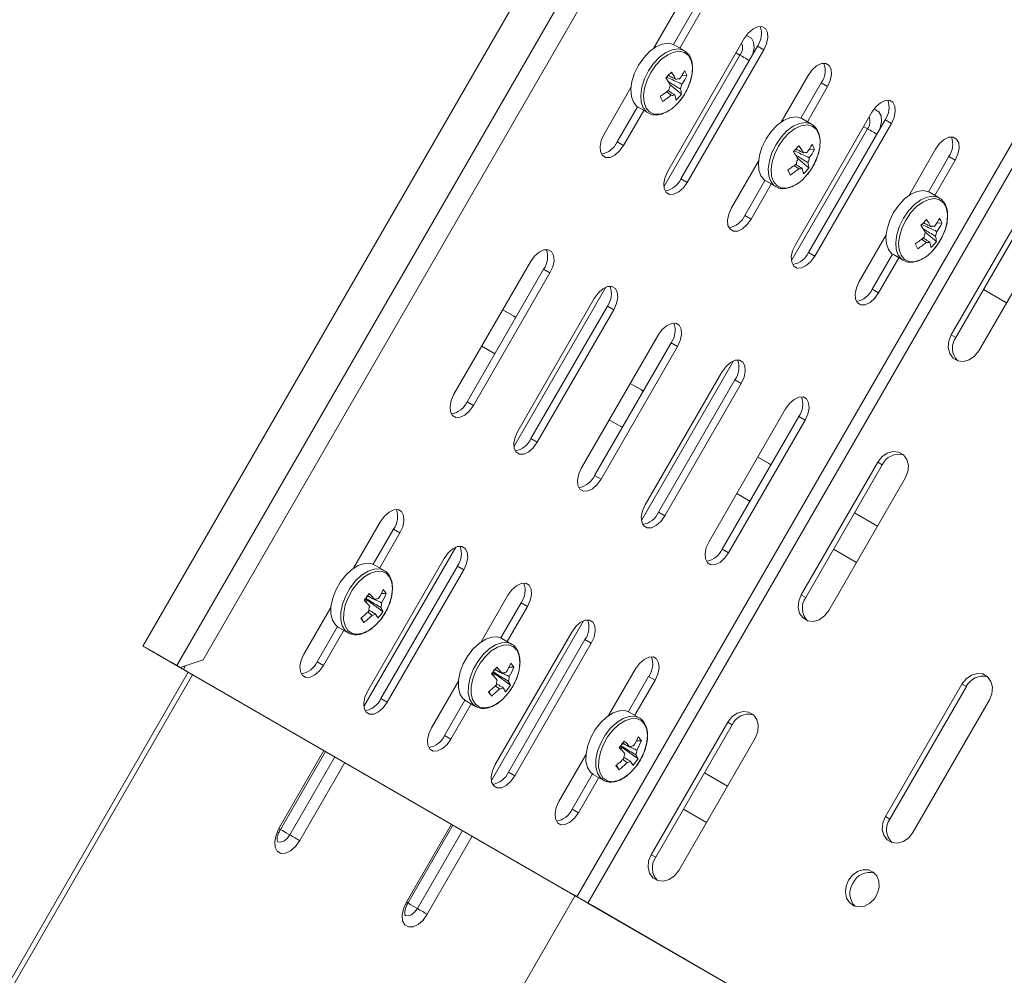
# Model space of a CAD drawing. Header units: millimetres. Extents: x -337 to 4147, y -1590 to -64.
# Tile 24 of 41: x 2565 to 2729, y -1163 to -1004. Entities that reach past the tile are written whole.
import ezdxf

# ---------------------------------------------------------------- set-up
doc = ezdxf.new("R2010")
doc.units = ezdxf.units.MM

msp = doc.modelspace()

# ---------------------------------------------------------------- linework, layer by layer
at = {"color": 7, "linetype": 'Continuous', "lineweight": 15}
for p, q in [((2760.71, -805.43), (2585.71, -1108.54)), ((2595.72, -1110.85), (2767.72, -812.94)), ((2670.8, -1008.97), (2675.28, -1001.19)), ((2674.09, -1008.31), (2677.47, -1002.46)), ((2678.53, -1003.07), (2675.16, -1008.92)), ((2673.16, -1029.41), (2685.91, -1007.33)), ((2675.88, -1009.34), (2674.24, -1008.39)), ((2675.35, -1030.68), (2688.1, -1008.59)), ((2689.16, -1009.21), (2676.41, -1031.29)), ((2676.34, -1013.54), (2675.5, -1013.49)), ((2692.05, -1021.24), (2696.53, -1013.47)), ((2662.53, -1023.28), (2667.02, -1015.5)), ((2675.43, -1016.61), (2673.55, -1015.04)), ((2695.34, -1020.58), (2698.72, -1014.73)), ((2699.78, -1015.34), (2696.41, -1021.19)), ((2664.72, -1024.54), (2668.1, -1018.69)), ((2668.24, -1018.78), (2669.89, -1019.73)), ((2669.16, -1019.31), (2665.78, -1025.15)), ((2669.89, -1019.73), (2669.98, -1019.78)), ((2694.41, -1041.69), (2707.16, -1019.6)), ((2697.13, -1021.61), (2695.49, -1020.66)), ((2696.6, -1042.95), (2709.35, -1020.87)), ((2710.41, -1021.48), (2697.66, -1043.56)), ((2697.59, -1025.82), (2696.75, -1025.76)), ((2713.3, -1033.51), (2717.78, -1025.74)), ((2716.59, -1032.85), (2719.97, -1027)), ((2683.78, -1035.55), (2688.27, -1027.78)), ((2696.68, -1028.88), (2694.8, -1027.31)), ((2721.03, -1027.61), (2717.66, -1033.46)), ((2685.97, -1036.81), (2689.35, -1030.96)), ((2690.41, -1031.58), (2687.03, -1037.43)), ((2689.49, -1031.05), (2691.14, -1032)), ((2691.14, -1032), (2691.23, -1032.05)), ((2718.38, -1033.88), (2716.74, -1032.93)), ((2733.14, -1034.6), (2720.39, -1056.69)), ((2733.89, -1035.04), (2721.14, -1057.12)), ((2718.84, -1038.09), (2718, -1038.03)), ((2724.98, -1059.34), (2737.73, -1037.26)), ((2705.03, -1047.82), (2709.52, -1040.05)), ((2717.93, -1041.15), (2716.05, -1039.58)), ((2707.22, -1049.09), (2710.6, -1043.23)), ((2710.74, -1043.32), (2712.39, -1044.27)), ((2637.53, -1066.58), (2650.28, -1044.5)), ((2711.66, -1043.85), (2708.28, -1049.7)), ((2712.39, -1044.27), (2712.48, -1044.32)), ((2639.72, -1067.84), (2652.47, -1045.76)), ((2653.53, -1046.37), (2640.78, -1068.46)), ((2729.61, -1051.33), (2725.76, -1049.11)), ((2725.91, -1049.19), (2725.77, -1049.1)), ((2648.16, -1072.71), (2660.91, -1050.63)), ((2645.66, -1052.51), (2647.85, -1053.77)), ((2645.66, -1052.51), (2647.52, -1053.58)), ((2650.35, -1073.98), (2663.1, -1051.9)), ((2664.16, -1052.51), (2651.41, -1074.59)), ((2647.52, -1053.58), (2647.82, -1053.83)), ((2658.78, -1078.85), (2671.53, -1056.77)), ((2660.97, -1080.12), (2673.72, -1058.03)), ((2644.35, -1059.83), (2642.16, -1058.57)), ((2644.38, -1059.78), (2644.02, -1059.64)), ((2674.78, -1058.64), (2662.03, -1080.73)), ((2669.41, -1084.99), (2682.16, -1062.9)), ((2671.6, -1086.25), (2684.35, -1064.17)), ((2666.91, -1064.78), (2669.1, -1066.04)), ((2666.91, -1064.78), (2668.77, -1065.85)), ((2668.77, -1065.85), (2669.07, -1066.1)), ((2685.41, -1064.78), (2672.66, -1086.86)), ((2680.03, -1091.12), (2692.78, -1069.04)), ((2665.6, -1072.1), (2663.41, -1070.84)), ((2682.22, -1092.39), (2694.97, -1070.3)), ((2696.03, -1070.92), (2683.28, -1093)), ((2665.63, -1072.05), (2665.27, -1071.91)), ((2688.16, -1077.05), (2690.35, -1078.31)), ((2688.16, -1077.05), (2690.02, -1078.12)), ((2690.02, -1078.12), (2690.32, -1078.37)), ((2708.14, -1077.9), (2695.39, -1099.99)), ((2708.89, -1078.34), (2696.14, -1100.42)), ((2699.98, -1102.64), (2712.73, -1080.56)), ((2686.85, -1084.38), (2684.66, -1083.11)), ((2686.88, -1084.32), (2686.52, -1084.18)), ((2704.26, -1086.35), (2708.11, -1088.57)), ((2704.26, -1086.35), (2704.41, -1086.43)), ((2704.41, -1086.43), (2708.11, -1088.57)), ((2620.8, -1095.57), (2625.28, -1087.8)), ((2624.09, -1094.91), (2627.47, -1089.06)), ((2628.53, -1089.67), (2625.16, -1095.52)), ((2704.61, -1094.63), (2700.76, -1092.41)), ((2700.91, -1092.5), (2700.77, -1092.41)), ((2623.16, -1116.02), (2635.91, -1093.93)), ((2625.88, -1095.94), (2624.24, -1094.99)), ((2625.35, -1117.28), (2638.1, -1095.2)), ((2625.88, -1095.94), (2625.68, -1095.83)), ((2639.16, -1095.81), (2626.41, -1117.89)), ((2622.87, -1100.61), (2623.08, -1100.88)), ((2626.25, -1099.8), (2625.43, -1099.78)), ((2642.05, -1107.84), (2646.53, -1100.07)), ((2612.53, -1109.88), (2617.02, -1102.11)), ((2622.83, -1101.2), (2623.08, -1100.88)), ((2625.7, -1102.79), (2623.08, -1100.88)), ((2645.34, -1107.18), (2648.72, -1101.33)), ((2649.78, -1101.95), (2646.41, -1107.79)), ((2622.53, -1104.59), (2622.13, -1103.81)), ((2614.72, -1111.15), (2618.1, -1105.29)), ((2618.24, -1105.38), (2619.89, -1106.33)), ((2619.16, -1105.91), (2615.78, -1111.76)), ((2619.73, -1106.23), (2619.89, -1106.33)), ((2644.41, -1128.29), (2657.16, -1106.2)), ((2647.13, -1108.21), (2645.49, -1107.26)), ((2646.6, -1129.55), (2659.35, -1107.47)), ((2647.13, -1108.21), (2646.93, -1108.1)), ((2660.41, -1108.08), (2647.66, -1130.16)), ((2589.95, -1110.99), (2587.86, -1109.78)), ((2590.54, -1111.32), (2588.45, -1110.12)), ((2590.34, -1111.21), (2590.34, -1111.21)), ((2656.97, -1149.69), (2590.62, -1111.37)), ((2590.78, -1111.46), (2591.32, -1111.77)), ((2591.32, -1111.77), (2591.9, -1112.11)), ((2591.36, -1111.8), (2591.9, -1112.11)), ((2658.03, -1150.3), (2591.69, -1111.99)), ((2591.9, -1112.11), (2595.72, -1110.85)), ((2592.45, -1112.43), (2592.8, -1111.82)), ((2647.5, -1112.07), (2646.68, -1112.05)), ((2593.27, -1112.9), (2550.76, -1186.52)), ((2593.97, -1113.31), (2552.18, -1185.7)), ((2644.08, -1113.47), (2644.33, -1113.15)), ((2644.12, -1112.89), (2644.33, -1113.15)), ((2646.95, -1115.06), (2644.33, -1113.15)), ((2663.3, -1120.11), (2667.78, -1112.34)), ((2666.59, -1119.46), (2669.97, -1113.6)), ((2633.78, -1122.15), (2638.27, -1114.38)), ((2671.03, -1114.22), (2667.66, -1120.06)), ((2722.16, -1114.86), (2709.41, -1136.95)), ((2722.91, -1115.3), (2710.16, -1137.38)), ((2643.78, -1116.86), (2643.38, -1116.08)), ((2635.97, -1123.42), (2639.35, -1117.56)), ((2640.41, -1118.18), (2637.03, -1124.03)), ((2639.49, -1117.65), (2641.14, -1118.6)), ((2640.98, -1118.5), (2641.14, -1118.6)), ((2714, -1139.6), (2726.75, -1117.52)), ((2668.38, -1120.48), (2666.74, -1119.53)), ((2668.38, -1120.48), (2668.18, -1120.38)), ((2683.14, -1121.21), (2670.39, -1143.29)), ((2683.89, -1121.64), (2671.14, -1143.72)), ((2665.33, -1125.74), (2665.58, -1125.43)), ((2665.37, -1125.16), (2665.58, -1125.43)), ((2668.2, -1127.33), (2665.58, -1125.43)), ((2668.75, -1124.34), (2667.93, -1124.32)), ((2674.98, -1145.94), (2687.73, -1123.86)), ((2608.6, -1139.08), (2616.1, -1126.09)), ((2655.03, -1134.42), (2659.52, -1126.65)), ((2665.03, -1129.13), (2664.63, -1128.35)), ((2657.22, -1135.69), (2660.6, -1129.84)), ((2660.74, -1129.92), (2662.39, -1130.87)), ((2679.26, -1129.65), (2683.11, -1131.87)), ((2679.26, -1129.65), (2679.41, -1129.73)), ((2679.41, -1129.73), (2683.11, -1131.87)), ((2661.66, -1130.45), (2658.28, -1136.3)), ((2662.23, -1130.77), (2662.39, -1130.87)), ((2679.61, -1137.93), (2675.76, -1135.71)), ((2675.91, -1135.8), (2675.77, -1135.71)), ((2629.85, -1151.35), (2637.35, -1138.36)), ((2657.72, -1150.12), (2609.4, -1233.82)), ((2675.44, -1160.35), (2659.53, -1151.17)), ((2806.1, -1235.78), (2659.84, -1151.35)), ((2675.94, -1160.64), (2660.03, -1151.46)), ((2806.1, -1235.78), (2660.59, -1151.78)), ((2675.44, -1160.35), (2675.94, -1160.64)), ((2675.94, -1160.64), (2675.94, -1160.64))]:
    msp.add_line(p, q, dxfattribs=at)
at = {"color": 7, "linetype": 'Continuous', "lineweight": 0}
for p, q in [((2591.36, -1111.8), (2766.36, -808.69)), ((2658.03, -1150.3), (2833.03, -847.19)), ((2659.84, -1151.35), (2834.84, -848.24)), ((2688.1, -1008.59), (2689.16, -1009.21)), ((2685.18, -1010.08), (2672.51, -1032.03)), ((2698.72, -1014.73), (2699.78, -1015.34)), ((2709.35, -1020.87), (2710.41, -1021.48)), ((2706.43, -1022.36), (2693.76, -1044.3)), ((2664.72, -1024.54), (2665.78, -1025.15)), ((2719.97, -1027), (2721.03, -1027.61)), ((2675.35, -1030.68), (2676.41, -1031.29)), ((2685.97, -1036.81), (2687.03, -1037.43)), ((2696.6, -1042.95), (2697.66, -1043.56)), ((2652.47, -1045.76), (2653.53, -1046.37)), ((2662.85, -1048.76), (2647.51, -1075.33)), ((2707.22, -1049.09), (2708.28, -1049.7)), ((2663.1, -1051.9), (2664.16, -1052.51)), ((2647.85, -1053.77), (2647.52, -1053.58)), ((2673.72, -1058.03), (2674.78, -1058.64)), ((2721.14, -1057.12), (2720.39, -1056.69)), ((2684.1, -1061.03), (2668.76, -1087.6)), ((2684.35, -1064.17), (2685.41, -1064.78)), ((2669.1, -1066.04), (2668.77, -1065.85)), ((2639.72, -1067.84), (2640.78, -1068.46)), ((2694.97, -1070.3), (2696.03, -1070.92)), ((2650.35, -1073.98), (2651.41, -1074.59)), ((2690.35, -1078.31), (2690.02, -1078.12)), ((2708.89, -1078.34), (2708.14, -1077.9)), ((2660.97, -1080.12), (2662.03, -1080.73)), ((2671.6, -1086.25), (2672.66, -1086.86)), ((2704.41, -1086.43), (2704.26, -1086.35)), ((2627.47, -1089.06), (2628.53, -1089.67)), ((2637.85, -1092.06), (2622.51, -1118.63)), ((2682.22, -1092.39), (2683.28, -1093)), ((2638.1, -1095.2), (2639.16, -1095.81)), ((2696.14, -1100.42), (2695.39, -1099.99)), ((2648.72, -1101.33), (2649.78, -1101.95)), ((2659.1, -1104.33), (2643.76, -1130.91)), ((2659.35, -1107.47), (2660.41, -1108.08)), ((2588.45, -1110.12), (2587.86, -1109.78)), ((2588.45, -1110.12), (2588.45, -1110.12)), ((2589.95, -1110.99), (2590.54, -1111.32)), ((2590.54, -1111.32), (2590.54, -1111.32)), ((2591.69, -1111.99), (2590.62, -1111.37)), ((2590.68, -1111.4), (2591.69, -1111.99)), ((2590.68, -1111.4), (2590.68, -1111.4)), ((2591.36, -1111.8), (2590.78, -1111.46)), ((2591.69, -1111.99), (2591.69, -1111.99)), ((2614.72, -1111.15), (2615.78, -1111.76)), ((2669.97, -1113.6), (2671.03, -1114.22)), ((2722.91, -1115.3), (2722.16, -1114.86)), ((2625.35, -1117.28), (2626.41, -1117.89)), ((2683.89, -1121.64), (2683.14, -1121.21)), ((2635.97, -1123.42), (2637.03, -1124.03)), ((2615.87, -1125.95), (2608.37, -1138.94)), ((2617.68, -1127), (2610.18, -1139.99)), ((2611.83, -1140.94), (2619.33, -1127.95)), ((2646.6, -1129.55), (2647.66, -1130.16)), ((2679.41, -1129.73), (2679.26, -1129.65)), ((2657.22, -1135.69), (2658.28, -1136.3)), ((2637.12, -1138.22), (2629.62, -1151.21)), ((2710.16, -1137.38), (2709.41, -1136.95)), ((2638.93, -1139.27), (2631.43, -1152.26)), ((2633.08, -1153.21), (2640.58, -1140.22)), ((2671.14, -1143.72), (2670.39, -1143.29)), ((2656.97, -1149.69), (2658.03, -1150.3)), ((2657.72, -1150.12), (2657.72, -1150.12)), ((2659.53, -1151.17), (2659.53, -1151.17)), ((2660.03, -1151.46), (2659.53, -1151.17)), ((2659.84, -1151.35), (2660.59, -1151.78))]:
    msp.add_line(p, q, dxfattribs=at)
at = {"color": 7, "linetype": 'Continuous', "lineweight": 15, "flags": 128}
for points in [[(2685.91, -1007.33), (2686.56, -1006.42), (2687.33, -1005.74), (2688.13, -1005.36), (2688.85, -1005.33), (2689.42, -1005.66), (2689.75, -1006.3), (2689.82, -1007.18), (2689.62, -1008.19), (2689.16, -1009.21)], [(2674.24, -1008.39), (2674.1, -1008.31), (2673.23, -1008.11), (2672.23, -1008.25), (2671.18, -1008.72), (2670.12, -1009.5), (2669.14, -1010.54), (2668.29, -1011.76), (2667.63, -1013.11), (2667.19, -1014.48), (2667, -1015.79), (2667.09, -1016.97), (2667.43, -1017.93), (2668.01, -1018.63), (2668.24, -1018.78)], [(2696.53, -1013.47), (2697.19, -1012.56), (2697.96, -1011.88), (2698.75, -1011.5), (2699.48, -1011.47), (2700.04, -1011.8), (2700.38, -1012.44), (2700.45, -1013.31), (2700.24, -1014.32), (2699.78, -1015.34)], [(2707.16, -1019.6), (2707.81, -1018.7), (2708.58, -1018.01), (2709.38, -1017.63), (2710.1, -1017.6), (2710.67, -1017.93), (2711, -1018.57), (2711.07, -1019.45), (2710.87, -1020.46), (2710.41, -1021.48)], [(2695.49, -1020.66), (2695.35, -1020.58), (2694.48, -1020.38), (2693.48, -1020.52), (2692.43, -1020.99), (2691.37, -1021.77), (2690.39, -1022.81), (2689.54, -1024.04), (2688.88, -1025.38), (2688.44, -1026.75), (2688.25, -1028.07), (2688.34, -1029.24), (2688.68, -1030.21), (2689.26, -1030.9), (2689.49, -1031.05)], [(2665.78, -1025.15), (2665.13, -1026.06), (2664.36, -1026.74), (2663.56, -1027.12), (2662.84, -1027.15), (2662.28, -1026.83), (2661.94, -1026.18), (2661.87, -1025.31), (2662.08, -1024.3), (2662.53, -1023.28)], [(2717.78, -1025.74), (2718.44, -1024.83), (2719.21, -1024.15), (2720, -1023.77), (2720.73, -1023.74), (2721.29, -1024.07), (2721.63, -1024.71), (2721.7, -1025.59), (2721.49, -1026.59), (2721.03, -1027.61)], [(2676.41, -1031.29), (2675.75, -1032.2), (2674.98, -1032.88), (2674.19, -1033.26), (2673.47, -1033.29), (2672.9, -1032.96), (2672.56, -1032.32), (2672.49, -1031.44), (2672.7, -1030.43), (2673.16, -1029.41)], [(2716.74, -1032.93), (2716.6, -1032.85), (2715.73, -1032.65), (2714.73, -1032.79), (2713.68, -1033.26), (2712.62, -1034.04), (2711.64, -1035.08), (2710.79, -1036.31), (2710.13, -1037.65), (2709.69, -1039.02), (2709.5, -1040.34), (2709.59, -1041.51), (2709.93, -1042.48), (2710.51, -1043.17), (2710.74, -1043.32)], [(2687.03, -1037.43), (2686.38, -1038.33), (2685.61, -1039.02), (2684.81, -1039.39), (2684.09, -1039.42), (2683.53, -1039.1), (2683.19, -1038.46), (2683.12, -1037.58), (2683.33, -1036.57), (2683.78, -1035.55)], [(2697.66, -1043.56), (2697, -1044.47), (2696.23, -1045.15), (2695.44, -1045.53), (2694.72, -1045.56), (2694.15, -1045.23), (2693.81, -1044.59), (2693.74, -1043.71), (2693.95, -1042.7), (2694.41, -1041.69)], [(2650.28, -1044.5), (2650.94, -1043.59), (2651.71, -1042.91), (2652.5, -1042.53), (2653.23, -1042.5), (2653.79, -1042.83), (2654.13, -1043.47), (2654.2, -1044.34), (2653.99, -1045.35), (2653.53, -1046.37)], [(2708.28, -1049.7), (2707.63, -1050.6), (2706.86, -1051.29), (2706.06, -1051.67), (2705.34, -1051.69), (2704.78, -1051.37), (2704.44, -1050.73), (2704.37, -1049.85), (2704.58, -1048.84), (2705.03, -1047.82)], [(2660.91, -1050.63), (2661.56, -1049.73), (2662.33, -1049.04), (2663.13, -1048.66), (2663.85, -1048.63), (2664.42, -1048.96), (2664.75, -1049.6), (2664.82, -1050.48), (2664.62, -1051.49), (2664.16, -1052.51)], [(2671.53, -1056.77), (2672.19, -1055.86), (2672.96, -1055.18), (2673.75, -1054.8), (2674.48, -1054.77), (2675.04, -1055.1), (2675.38, -1055.74), (2675.45, -1056.62), (2675.24, -1057.62), (2674.78, -1058.64)], [(2720.39, -1056.69), (2719.97, -1057.73), (2719.88, -1058.81), (2720.13, -1059.79), (2720.69, -1060.55), (2721.49, -1061.02), (2722.43, -1061.11), (2723.4, -1060.84), (2724.29, -1060.22), (2724.98, -1059.34)], [(2682.16, -1062.9), (2682.81, -1062), (2683.58, -1061.31), (2684.38, -1060.93), (2685.1, -1060.91), (2685.67, -1061.23), (2686, -1061.87), (2686.07, -1062.75), (2685.87, -1063.76), (2685.41, -1064.78)], [(2640.78, -1068.46), (2640.13, -1069.36), (2639.36, -1070.05), (2638.56, -1070.42), (2637.84, -1070.45), (2637.28, -1070.13), (2636.94, -1069.49), (2636.87, -1068.61), (2637.08, -1067.6), (2637.53, -1066.58)], [(2692.78, -1069.04), (2693.44, -1068.13), (2694.21, -1067.45), (2695, -1067.07), (2695.73, -1067.04), (2696.29, -1067.37), (2696.63, -1068.01), (2696.7, -1068.89), (2696.49, -1069.9), (2696.03, -1070.92)], [(2651.41, -1074.59), (2650.75, -1075.5), (2649.98, -1076.18), (2649.19, -1076.56), (2648.47, -1076.59), (2647.9, -1076.26), (2647.56, -1075.62), (2647.49, -1074.74), (2647.7, -1073.73), (2648.16, -1072.71)], [(2712.73, -1080.56), (2713.15, -1079.52), (2713.24, -1078.44), (2712.99, -1077.46), (2712.44, -1076.69), (2711.64, -1076.23), (2710.69, -1076.13), (2709.72, -1076.41), (2708.83, -1077.02), (2708.14, -1077.9)], [(2662.03, -1080.73), (2661.38, -1081.63), (2660.61, -1082.32), (2659.81, -1082.7), (2659.09, -1082.72), (2658.53, -1082.4), (2658.19, -1081.76), (2658.12, -1080.88), (2658.33, -1079.87), (2658.78, -1078.85)], [(2625.28, -1087.8), (2625.94, -1086.89), (2626.71, -1086.21), (2627.5, -1085.83), (2628.23, -1085.8), (2628.79, -1086.13), (2629.13, -1086.77), (2629.2, -1087.64), (2628.99, -1088.65), (2628.53, -1089.67)], [(2672.66, -1086.86), (2672, -1087.77), (2671.23, -1088.45), (2670.44, -1088.83), (2669.72, -1088.86), (2669.15, -1088.53), (2668.81, -1087.89), (2668.74, -1087.02), (2668.95, -1086.01), (2669.41, -1084.99)], [(2635.91, -1093.93), (2636.56, -1093.03), (2637.33, -1092.34), (2638.13, -1091.96), (2638.85, -1091.94), (2639.42, -1092.26), (2639.75, -1092.9), (2639.82, -1093.78), (2639.62, -1094.79), (2639.16, -1095.81)], [(2683.28, -1093), (2682.63, -1093.9), (2681.86, -1094.59), (2681.06, -1094.97), (2680.34, -1095), (2679.78, -1094.67), (2679.44, -1094.03), (2679.37, -1093.15), (2679.58, -1092.14), (2680.03, -1091.12)], [(2624.24, -1094.99), (2623.57, -1094.75), (2622.61, -1094.76), (2621.57, -1095.11), (2620.51, -1095.78), (2619.49, -1096.73), (2618.58, -1097.9), (2617.84, -1099.21), (2617.32, -1100.58), (2617.04, -1101.93), (2617.02, -1103.16), (2617.27, -1104.21), (2617.77, -1105.01), (2618.24, -1105.38)], [(2646.53, -1100.07), (2647.19, -1099.16), (2647.96, -1098.48), (2648.75, -1098.1), (2649.48, -1098.07), (2650.04, -1098.4), (2650.38, -1099.04), (2650.45, -1099.92), (2650.24, -1100.93), (2649.78, -1101.95)], [(2695.39, -1099.99), (2694.97, -1101.03), (2694.88, -1102.11), (2695.13, -1103.09), (2695.69, -1103.86), (2696.49, -1104.32), (2697.43, -1104.42), (2698.4, -1104.14), (2699.29, -1103.52), (2699.98, -1102.64)], [(2624.29, -1105.23), (2624.4, -1105.12), (2625.33, -1104.1)], [(2657.16, -1106.2), (2657.81, -1105.3), (2658.58, -1104.61), (2659.38, -1104.24), (2660.1, -1104.21), (2660.67, -1104.53), (2661, -1105.17), (2661.07, -1106.05), (2660.87, -1107.06), (2660.41, -1108.08)], [(2645.49, -1107.26), (2644.82, -1107.02), (2643.86, -1107.03), (2642.82, -1107.38), (2641.76, -1108.06), (2640.74, -1109), (2639.83, -1110.17), (2639.09, -1111.48), (2638.57, -1112.85), (2638.29, -1114.2), (2638.27, -1115.43), (2638.52, -1116.48), (2639.02, -1117.28), (2639.49, -1117.65)], [(2587.86, -1109.78), (2586.95, -1109.25), (2586.26, -1108.85), (2585.83, -1108.61), (2585.72, -1108.54), (2585.92, -1108.66), (2586.41, -1108.94), (2587.17, -1109.38), (2588.13, -1109.93), (2589.2, -1110.55), (2590.31, -1111.19), (2591.36, -1111.8)], [(2588.45, -1110.12), (2587.72, -1109.7), (2587.23, -1109.41), (2587.02, -1109.29), (2587.12, -1109.35), (2587.53, -1109.59), (2588.18, -1109.96), (2589.01, -1110.44), (2589.91, -1110.96), (2590.78, -1111.46)], [(2615.78, -1111.76), (2615.13, -1112.66), (2614.36, -1113.35), (2613.56, -1113.73), (2612.84, -1113.75), (2612.28, -1113.43), (2611.94, -1112.79), (2611.87, -1111.91), (2612.08, -1110.9), (2612.53, -1109.88)], [(2667.78, -1112.34), (2668.44, -1111.43), (2669.21, -1110.75), (2670, -1110.37), (2670.73, -1110.34), (2671.29, -1110.67), (2671.63, -1111.31), (2671.7, -1112.19), (2671.49, -1113.2), (2671.03, -1114.22)], [(2590.68, -1111.4), (2590.93, -1111.55), (2591.09, -1111.64), (2591.15, -1111.68), (2591.1, -1111.65), (2590.94, -1111.56), (2590.69, -1111.41), (2590.36, -1111.22), (2589.95, -1110.99)], [(2590.62, -1111.37), (2590.5, -1111.3), (2590.41, -1111.25), (2590.35, -1111.22), (2590.34, -1111.21), (2590.37, -1111.23), (2590.43, -1111.26), (2590.54, -1111.32), (2590.68, -1111.4)], [(2591.69, -1111.99), (2592.1, -1112.23), (2592.36, -1112.37), (2592.45, -1112.43), (2592.36, -1112.38), (2592.12, -1112.24), (2591.72, -1112), (2591.18, -1111.69), (2590.54, -1111.32)], [(2591.69, -1111.99), (2591.66, -1111.97), (2591.65, -1111.97), (2591.64, -1111.96), (2591.64, -1111.96), (2591.64, -1111.96), (2591.65, -1111.97), (2591.67, -1111.98), (2591.69, -1111.99)], [(2726.75, -1117.52), (2727.17, -1116.47), (2727.26, -1115.4), (2727.01, -1114.42), (2726.45, -1113.65), (2725.65, -1113.19), (2724.71, -1113.09), (2723.74, -1113.36), (2722.85, -1113.98), (2722.16, -1114.86)], [(2626.41, -1117.89), (2625.75, -1118.8), (2624.98, -1119.48), (2624.19, -1119.86), (2623.47, -1119.89), (2622.9, -1119.56), (2622.56, -1118.92), (2622.49, -1118.04), (2622.7, -1117.04), (2623.16, -1116.02)], [(2645.54, -1117.5), (2645.65, -1117.39), (2646.58, -1116.37)], [(2666.74, -1119.53), (2666.07, -1119.29), (2665.11, -1119.3), (2664.07, -1119.65), (2663.01, -1120.33), (2661.99, -1121.28), (2661.08, -1122.44), (2660.34, -1123.75), (2659.82, -1125.12), (2659.54, -1126.47), (2659.52, -1127.71), (2659.77, -1128.76), (2660.27, -1129.55), (2660.74, -1129.92)], [(2687.73, -1123.86), (2688.15, -1122.82), (2688.24, -1121.74), (2687.99, -1120.76), (2687.44, -1119.99), (2686.64, -1119.53), (2685.69, -1119.43), (2684.72, -1119.71), (2683.83, -1120.32), (2683.14, -1121.21)], [(2637.03, -1124.03), (2636.38, -1124.93), (2635.61, -1125.62), (2634.81, -1126), (2634.09, -1126.03), (2633.53, -1125.7), (2633.19, -1125.06), (2633.12, -1124.18), (2633.33, -1123.17), (2633.78, -1122.15)], [(2647.66, -1130.16), (2647, -1131.07), (2646.23, -1131.75), (2645.44, -1132.13), (2644.72, -1132.16), (2644.15, -1131.83), (2643.81, -1131.19), (2643.74, -1130.32), (2643.95, -1129.31), (2644.41, -1128.29)], [(2666.79, -1129.77), (2666.9, -1129.66), (2667.83, -1128.64)], [(2658.28, -1136.3), (2657.63, -1137.21), (2656.86, -1137.89), (2656.06, -1138.27), (2655.34, -1138.3), (2654.78, -1137.97), (2654.44, -1137.33), (2654.37, -1136.45), (2654.58, -1135.44), (2655.03, -1134.42)], [(2709.41, -1136.95), (2708.99, -1137.99), (2708.9, -1139.07), (2709.15, -1140.05), (2709.7, -1140.81), (2710.5, -1141.28), (2711.45, -1141.37), (2712.42, -1141.1), (2713.31, -1140.48), (2714, -1139.6)], [(2670.39, -1143.29), (2669.97, -1144.33), (2669.88, -1145.41), (2670.13, -1146.39), (2670.69, -1147.16), (2671.49, -1147.62), (2672.43, -1147.72), (2673.4, -1147.44), (2674.29, -1146.83), (2674.98, -1145.94)], [(2703.28, -1147.56), (2702.88, -1148.54), (2702.77, -1149.56), (2702.96, -1150.51), (2703.44, -1151.28), (2704.15, -1151.8), (2705.01, -1151.99), (2705.94, -1151.85), (2706.83, -1151.39), (2707.58, -1150.65), (2708.11, -1149.73), (2708.37, -1148.71), (2708.33, -1147.71), (2707.99, -1146.84), (2707.39, -1146.19), (2706.59, -1145.83), (2705.68, -1145.8), (2704.76, -1146.11), (2703.93, -1146.71), (2703.28, -1147.56)], [(2660.59, -1151.78), (2660.15, -1151.52), (2659.67, -1151.25), (2659.16, -1150.95), (2658.65, -1150.66), (2658.16, -1150.38), (2657.71, -1150.11), (2657.31, -1149.88), (2656.97, -1149.69)], [(2659.84, -1151.35), (2659.62, -1151.22), (2659.38, -1151.08), (2659.13, -1150.93), (2658.87, -1150.79), (2658.63, -1150.65), (2658.4, -1150.51), (2658.2, -1150.4), (2658.03, -1150.3)]]:
    msp.add_lwpolyline(points, dxfattribs=at)
at = {"color": 7, "linetype": 'Continuous', "lineweight": 0, "flags": 128}
for points in [[(2687.32, -1009.94), (2687.54, -1008.88), (2687.46, -1007.94), (2687.1, -1007.26), (2686.5, -1006.91), (2686.2, -1006.88)], [(2675.84, -1009.31), (2675.74, -1009.26), (2674.87, -1009.06), (2673.88, -1009.2), (2672.82, -1009.67), (2671.77, -1010.45), (2670.79, -1011.49), (2669.94, -1012.71), (2669.27, -1014.06), (2668.83, -1015.43), (2668.65, -1016.74), (2668.73, -1017.92), (2669.07, -1018.88), (2669.66, -1019.57), (2669.89, -1019.73)], [(2674.76, -1018.17), (2675.64, -1017.07), (2676.38, -1015.82), (2676.91, -1014.51), (2677.22, -1013.21), (2677.27, -1012), (2677.06, -1010.96), (2676.61, -1010.16), (2675.95, -1009.64), (2675.11, -1009.44), (2674.15, -1009.58), (2673.14, -1010.03), (2672.12, -1010.78), (2671.18, -1011.78), (2670.36, -1012.96), (2669.72, -1014.25), (2669.3, -1015.57), (2669.12, -1016.84), (2669.2, -1017.97), (2669.53, -1018.9), (2670.09, -1019.56), (2670.85, -1019.92), (2671.75, -1019.95), (2672.57, -1019.73)], [(2684.53, -1009.71), (2684.59, -1009.74), (2685.18, -1010.08)], [(2685.18, -1010.08), (2685.39, -1010.21), (2685.62, -1010.34), (2685.85, -1010.47), (2686.08, -1010.6), (2686.3, -1010.73), (2686.5, -1010.85), (2686.68, -1010.95), (2686.72, -1010.98)], [(2708.57, -1022.21), (2708.79, -1021.15), (2708.71, -1020.21), (2708.35, -1019.53), (2707.75, -1019.18), (2707.45, -1019.15)], [(2697.09, -1021.58), (2696.99, -1021.53), (2696.12, -1021.33), (2695.13, -1021.47), (2694.07, -1021.94), (2693.02, -1022.72), (2692.04, -1023.76), (2691.19, -1024.98), (2690.52, -1026.33), (2690.08, -1027.7), (2689.9, -1029.01), (2689.98, -1030.19), (2690.32, -1031.16), (2690.91, -1031.85), (2691.14, -1032)], [(2696.01, -1030.44), (2696.89, -1029.34), (2697.63, -1028.1), (2698.16, -1026.78), (2698.47, -1025.48), (2698.52, -1024.27), (2698.31, -1023.23), (2697.86, -1022.43), (2697.2, -1021.91), (2696.36, -1021.72), (2695.4, -1021.85), (2694.39, -1022.31), (2693.37, -1023.06), (2692.43, -1024.05), (2691.61, -1025.23), (2690.97, -1026.52), (2690.55, -1027.84), (2690.37, -1029.11), (2690.45, -1030.24), (2690.78, -1031.17), (2691.34, -1031.83), (2692.1, -1032.19), (2693, -1032.23), (2693.82, -1032)], [(2705.78, -1021.98), (2705.84, -1022.02), (2706.43, -1022.36)], [(2706.43, -1022.36), (2706.64, -1022.48), (2706.87, -1022.61), (2707.1, -1022.74), (2707.33, -1022.88), (2707.55, -1023), (2707.75, -1023.12), (2707.93, -1023.22), (2707.97, -1023.25)], [(2718.34, -1033.86), (2718.24, -1033.8), (2717.37, -1033.6), (2716.38, -1033.74), (2715.32, -1034.21), (2714.27, -1034.99), (2713.29, -1036.03), (2712.44, -1037.26), (2711.77, -1038.6), (2711.33, -1039.97), (2711.15, -1041.29), (2711.23, -1042.46), (2711.57, -1043.43), (2712.16, -1044.12), (2712.39, -1044.27)], [(2717.26, -1042.71), (2718.14, -1041.61), (2718.88, -1040.37), (2719.41, -1039.05), (2719.72, -1037.75), (2719.77, -1036.54), (2719.56, -1035.5), (2719.11, -1034.7), (2718.45, -1034.18), (2717.61, -1033.99), (2716.65, -1034.12), (2715.64, -1034.58), (2714.62, -1035.33), (2713.68, -1036.32), (2712.86, -1037.51), (2712.22, -1038.8), (2711.8, -1040.12), (2711.62, -1041.38), (2711.7, -1042.51), (2712.03, -1043.44), (2712.59, -1044.11), (2713.35, -1044.46), (2714.25, -1044.5), (2715.07, -1044.27)], [(2625.68, -1095.83), (2625.21, -1095.69), (2624.25, -1095.71), (2623.21, -1096.06), (2622.15, -1096.73), (2621.13, -1097.68), (2620.23, -1098.85), (2619.49, -1100.16), (2618.96, -1101.53), (2618.68, -1102.88), (2618.67, -1104.11), (2618.92, -1105.16), (2619.42, -1105.96), (2619.73, -1106.23)], [(2625.33, -1104.1), (2626.13, -1102.9), (2626.74, -1101.6), (2627.13, -1100.28), (2627.28, -1099.03), (2627.16, -1097.92), (2626.8, -1097.02), (2626.21, -1096.4), (2625.43, -1096.08), (2624.51, -1096.09), (2623.51, -1096.43), (2622.49, -1097.08), (2621.51, -1097.99), (2620.64, -1099.12), (2619.93, -1100.38), (2619.42, -1101.69), (2619.16, -1102.99), (2619.14, -1104.18), (2619.38, -1105.19), (2619.86, -1105.96), (2620.55, -1106.43), (2621.41, -1106.58), (2622.37, -1106.41), (2623.39, -1105.91), (2624.29, -1105.23)], [(2646.93, -1108.1), (2646.46, -1107.97), (2645.5, -1107.98), (2644.46, -1108.33), (2643.4, -1109), (2642.38, -1109.95), (2641.48, -1111.12), (2640.74, -1112.43), (2640.21, -1113.8), (2639.93, -1115.15), (2639.92, -1116.38), (2640.17, -1117.43), (2640.67, -1118.23), (2640.98, -1118.5)], [(2646.58, -1116.37), (2647.38, -1115.17), (2647.99, -1113.87), (2648.38, -1112.55), (2648.53, -1111.3), (2648.41, -1110.19), (2648.05, -1109.29), (2647.46, -1108.67), (2646.68, -1108.35), (2645.76, -1108.36), (2644.76, -1108.71), (2643.74, -1109.35), (2642.76, -1110.27), (2641.89, -1111.39), (2641.18, -1112.65), (2640.67, -1113.97), (2640.41, -1115.26), (2640.39, -1116.45), (2640.63, -1117.46), (2641.11, -1118.23), (2641.8, -1118.7), (2642.66, -1118.85), (2643.62, -1118.68), (2644.64, -1118.18), (2645.54, -1117.5)], [(2668.18, -1120.38), (2667.71, -1120.24), (2666.75, -1120.25), (2665.71, -1120.6), (2664.65, -1121.28), (2663.63, -1122.23), (2662.73, -1123.39), (2661.99, -1124.7), (2661.46, -1126.07), (2661.18, -1127.42), (2661.17, -1128.65), (2661.42, -1129.7), (2661.92, -1130.5), (2662.23, -1130.77)], [(2667.83, -1128.64), (2668.63, -1127.44), (2669.24, -1126.14), (2669.63, -1124.82), (2669.78, -1123.57), (2669.66, -1122.46), (2669.3, -1121.57), (2668.71, -1120.94), (2667.93, -1120.62), (2667.01, -1120.64), (2666.01, -1120.98), (2664.99, -1121.62), (2664.01, -1122.54), (2663.14, -1123.66), (2662.43, -1124.92), (2661.92, -1126.24), (2661.66, -1127.53), (2661.64, -1128.72), (2661.88, -1129.73), (2662.36, -1130.5), (2663.05, -1130.97), (2663.91, -1131.13), (2664.87, -1130.95), (2665.89, -1130.45), (2666.79, -1129.77)], [(2608.37, -1138.94), (2607.88, -1140.03), (2607.66, -1141.1), (2607.73, -1142.04), (2608.09, -1142.72), (2608.69, -1143.07), (2609.46, -1143.04), (2610.31, -1142.64), (2611.13, -1141.91), (2611.83, -1140.94)], [(2610.18, -1139.99), (2609.72, -1140.6), (2609.19, -1141.03), (2608.65, -1141.22), (2608.2, -1141.13), (2608.1, -1141.06)], [(2608.37, -1138.94), (2608.48, -1139.01), (2608.56, -1139.05), (2608.6, -1139.08), (2608.6, -1139.08)], [(2608.59, -1139.07), (2608.98, -1139.29), (2609.59, -1139.65), (2610.18, -1139.99)], [(2610.18, -1139.99), (2610.39, -1140.11), (2610.62, -1140.24), (2610.85, -1140.38), (2611.08, -1140.51), (2611.3, -1140.64), (2611.5, -1140.75), (2611.68, -1140.86), (2611.83, -1140.94)], [(2629.62, -1151.21), (2629.13, -1152.3), (2628.91, -1153.37), (2628.98, -1154.31), (2629.34, -1154.99), (2629.94, -1155.34), (2630.71, -1155.31), (2631.56, -1154.91), (2632.38, -1154.18), (2633.08, -1153.21)], [(2629.62, -1151.21), (2629.73, -1151.28), (2629.81, -1151.33), (2629.85, -1151.35), (2629.85, -1151.35)], [(2629.84, -1151.34), (2630.23, -1151.57), (2630.84, -1151.92), (2631.43, -1152.26)], [(2631.43, -1152.26), (2630.97, -1152.87), (2630.44, -1153.3), (2629.9, -1153.49), (2629.45, -1153.4), (2629.35, -1153.33)], [(2631.43, -1152.26), (2631.64, -1152.38), (2631.87, -1152.51), (2632.1, -1152.65), (2632.33, -1152.78), (2632.55, -1152.91), (2632.75, -1153.02), (2632.93, -1153.13), (2633.08, -1153.21)]]:
    msp.add_lwpolyline(points, dxfattribs=at)
at = {"color": 7, "linetype": 'Continuous', "lineweight": 15}
for centre, radius, start, end in [((2685.26, -1006.54), 3.51, 324.0977, 20.6377), ((2695.88, -1012.67), 3.51, 324.0977, 20.6376), ((2658.59, -999.45), 20.27, 314.6104, 318.4223), ((2670.69, -1013.34), 2.28, 343.9893, 348.5297), ((2660.59, -1021.97), 15.98, 29.3874, 34.5215), ((2667.37, -1008.25), 9.67, 323.0384, 332.6596), ((2667.75, -1009.1), 9.67, 323.0375, 332.661), ((2671.42, -1015.25), 5.21, 19.1392, 29.4049), ((2659.67, -1022.94), 15.97, 29.3856, 34.522), ((2675.55, -1016.13), 2.21, 152.433, 174.4001), ((2674.87, -1014.79), 0.752, 72.808, 118.3541), ((2673.28, -1014.7), 2.21, 332.4328, 354.4007), ((2665.21, -1006.28), 12.6, 302.124, 310.1865), ((2559.72, -1068.06), 123.28, 24.055, 24.4884), ((2665.6, -1007.13), 12.6, 302.1234, 310.1864), ((2673.95, -1016.04), 0.752, 252.8084, 298.3561), ((2670.45, -1017.99), 4.07, 5.6884, 18.4942), ((2668.39, -1010.86), 9.09, 312.2616, 320.7711), ((2671.38, -1017.02), 4.07, 5.6887, 18.4935), ((2670.22, -1014.13), 6.07, 292.7821, 318.3549), ((2706.51, -1018.81), 3.51, 324.0977, 20.6376), ((2717.13, -1024.94), 3.51, 324.0977, 20.6376), ((2661.52, -1023.11), 3.51, 279.3652, 335.903), ((2679.83, -1011.72), 20.29, 314.6116, 318.4211), ((2681.85, -1034.23), 15.97, 29.3862, 34.5226), ((2688.62, -1020.52), 9.67, 323.0383, 332.6602), ((2692.67, -1027.52), 5.21, 19.1392, 29.4034), ((2680.92, -1035.21), 15.97, 29.386, 34.5228), ((2692.83, -1025.83), 1.36, 342.4538, 350.0652), ((2696.12, -1027.06), 0.752, 72.8064, 118.358), ((2689, -1021.38), 9.67, 323.0374, 332.6607), ((2686.46, -1018.55), 12.6, 302.124, 310.1865), ((2696.8, -1028.4), 2.21, 152.4341, 174.3995), ((2694.53, -1026.97), 2.21, 332.433, 354.4006), ((2692.63, -1029.29), 4.07, 5.6882, 18.4937), ((2581.46, -1080.11), 122.75, 24.0538, 24.4892), ((2686.85, -1019.4), 12.6, 302.124, 310.1865), ((2695.2, -1028.31), 0.752, 252.8083, 298.3561), ((2691.7, -1030.26), 4.07, 5.6886, 18.494), ((2689.64, -1023.14), 9.09, 312.2616, 320.7712), ((2672.15, -1029.25), 3.51, 279.3652, 335.903), ((2691.47, -1026.41), 6.07, 292.7821, 318.3549), ((2682.77, -1035.38), 3.51, 279.3658, 335.9028), ((2701.09, -1023.99), 20.28, 314.611, 318.4217), ((2702.17, -1047.48), 15.97, 29.3862, 34.5226), ((2713.97, -1038.07), 1.48, 342.7557, 349.7651), ((2703.09, -1046.51), 15.98, 29.3866, 34.5222), ((2709.87, -1032.8), 9.67, 323.0384, 332.6601), ((2710.25, -1033.65), 9.67, 323.0374, 332.6606), ((2713.92, -1039.8), 5.21, 19.1392, 29.4034), ((2718.05, -1040.67), 2.21, 152.4343, 174.3998), ((2717.37, -1039.33), 0.752, 72.8089, 118.3555), ((2715.77, -1039.24), 2.21, 332.4338, 354.4003), ((2707.71, -1030.82), 12.6, 302.1244, 310.1855), ((2602.43, -1092.5), 123.05, 24.0541, 24.4885), ((2708.1, -1031.68), 12.6, 302.124, 310.1865), ((2716.45, -1040.58), 0.752, 252.8058, 298.3586), ((2712.95, -1042.54), 4.07, 5.6891, 18.4934), ((2710.89, -1035.41), 9.09, 312.261, 320.7717), ((2713.88, -1041.56), 4.07, 5.6887, 18.4939), ((2649.63, -1043.7), 3.51, 324.0977, 20.6376), ((2693.4, -1041.52), 3.51, 279.3654, 335.9033), ((2712.72, -1038.68), 6.07, 292.7806, 318.3565), ((2660.26, -1049.84), 3.51, 324.0977, 20.6377), ((2704.02, -1047.65), 3.51, 279.3654, 335.9033), ((2670.88, -1055.97), 3.51, 324.0977, 20.6377), ((2723.6, -1058.87), 3.02, 144.5031, 224.899), ((2681.51, -1062.11), 3.51, 324.0977, 20.6377), ((2636.52, -1066.41), 3.51, 279.3652, 335.9031), ((2692.13, -1068.25), 3.51, 324.0977, 20.6377), ((2647.15, -1072.55), 3.51, 279.3652, 335.9031), ((2711.67, -1079.66), 3.08, 75.9557, 154.6336), ((2657.77, -1078.68), 3.51, 279.3652, 335.9031), ((2624.63, -1087), 3.51, 324.0979, 20.6375), ((2668.4, -1084.82), 3.51, 279.3652, 335.9031), ((2635.26, -1093.14), 3.51, 324.0978, 20.6376), ((2679.02, -1090.95), 3.51, 279.3652, 335.9031), ((2615.79, -1095.03), 10.75, 328.538, 337.6604), ((2621.89, -1102.61), 5.19, 32.7628, 42.2949), ((2645.88, -1099.28), 3.51, 324.0977, 20.6376), ((2606.69, -1087.7), 20.64, 320.2153, 324.0865), ((2620.83, -1099.94), 2.15, 329.4128, 341.8367), ((2621.09, -1100.04), 1.87, 341.9816, 346.3466), ((2606.73, -1116.17), 23.37, 41.0704, 44.4419), ((2624.91, -1101.61), 0.973, 87.654, 125.9084), ((2616.31, -1095.71), 10.75, 328.5379, 337.6604), ((2698.6, -1102.18), 3.02, 144.5104, 224.8917), ((2605.88, -1117.27), 23.36, 41.0693, 44.4429), ((2625.25, -1102.66), 1.91, 157.3995, 181.6692), ((2623.57, -1101.38), 1.91, 337.3995, 1.6696), ((2621.87, -1104.41), 4.15, 22.8671, 33.558), ((2614.38, -1094.01), 12.49, 307.6183, 315.8704), ((2642.23, -1088.91), 25.18, 216.547, 218.5108), ((2614.9, -1094.7), 12.49, 307.6183, 315.8704), ((2623.91, -1102.42), 0.973, 267.6539, 305.9083), ((2621.02, -1105.51), 4.15, 22.8658, 33.5597), ((2617.66, -1097.43), 9.67, 318.0159, 326.2859), ((2656.51, -1105.41), 3.51, 324.0975, 20.6378), ((2667.13, -1111.55), 3.51, 324.0976, 20.6377), ((2611.52, -1109.71), 3.51, 279.3654, 335.9033), ((2627.94, -1099.97), 20.64, 320.2152, 324.086), ((2627.99, -1128.43), 23.35, 41.0688, 44.4433), ((2637.04, -1107.3), 10.75, 328.5379, 337.6604), ((2637.56, -1107.98), 10.75, 328.5379, 337.6604), ((2643.14, -1114.88), 5.19, 32.7633, 42.2943), ((2627.13, -1129.54), 23.36, 41.0693, 44.4429), ((2642.08, -1112.22), 2.15, 329.413, 341.8364), ((2642.35, -1112.31), 1.86, 341.9801, 346.3495), ((2646.16, -1113.88), 0.973, 87.6527, 125.9118), ((2644.82, -1113.65), 1.91, 337.3997, 1.6694), ((2725.68, -1116.61), 3.08, 75.9496, 154.6394), ((2635.63, -1106.29), 12.49, 307.6183, 315.8704), ((2646.5, -1114.93), 1.91, 157.3995, 181.6692), ((2645.16, -1114.69), 0.973, 267.6538, 305.9085), ((2642.27, -1117.78), 4.15, 22.8665, 33.5589), ((2638.91, -1109.7), 9.67, 318.016, 326.2852), ((2643.12, -1116.68), 4.15, 22.8656, 33.5598), ((2663.47, -1101.19), 25.16, 216.5463, 218.5113), ((2636.16, -1106.97), 12.49, 307.6177, 315.8709), ((2622.15, -1115.85), 3.51, 279.3654, 335.9033), ((2686.67, -1122.96), 3.08, 75.955, 154.6341), ((2632.77, -1121.98), 3.51, 279.3654, 335.9032), ((2658.29, -1119.57), 10.75, 328.5377, 337.6605), ((2664.39, -1127.15), 5.19, 32.7621, 42.2957), ((2649.2, -1112.25), 20.64, 320.2148, 324.0867), ((2663.33, -1124.49), 2.15, 329.4139, 341.8362), ((2663.6, -1124.58), 1.86, 341.9764, 346.3532), ((2649.23, -1140.71), 23.36, 41.0693, 44.4425), ((2667.41, -1126.15), 0.973, 87.6552, 125.9093), ((2658.81, -1120.25), 10.75, 328.5381, 337.6602), ((2648.38, -1141.81), 23.36, 41.0694, 44.4428), ((2667.75, -1127.2), 1.91, 157.3996, 181.6694), ((2666.07, -1125.92), 1.91, 337.3996, 1.6692), ((2664.37, -1128.95), 4.15, 22.8673, 33.5581), ((2656.88, -1118.56), 12.49, 307.6187, 315.87), ((2684.75, -1113.44), 25.2, 216.5477, 218.51), ((2657.4, -1119.24), 12.49, 307.6187, 315.87), ((2666.41, -1126.97), 0.973, 267.6558, 305.9076), ((2663.52, -1130.05), 4.15, 22.8662, 33.5592), ((2660.16, -1121.97), 9.67, 318.016, 326.2855), ((2643.4, -1128.12), 3.51, 279.3653, 335.9032), ((2654.02, -1134.26), 3.51, 279.3653, 335.9032), ((2712.62, -1139.13), 3.02, 144.5075, 224.8946), ((2673.6, -1145.48), 3.02, 144.5073, 224.8949), ((2706.82, -1149.33), 3.1, 76.2343, 154.3546), ((2706.52, -1149.74), 3.04, 144.8446, 224.5574)]:
    msp.add_arc(centre, radius, start, end, dxfattribs=at)
at = {"color": 7, "linetype": 'Continuous', "lineweight": 0}
for centre, start, end in [((2683.51, -1008.84), 323.2262, 20.5189), ((2704.76, -1021.11), 323.2253, 20.5199)]:
    msp.add_arc(centre, 2.09, start, end, dxfattribs=at)
at = {"color": 7, "linetype": 'Continuous', "lineweight": 15}
for points, knots in [([(2674.75, -1018.17), (2674.91, -1018), (2675.36, -1017.5), (2676.02, -1016.54), (2676.65, -1015.31), (2677.09, -1014.03), (2677.3, -1012.78), (2677.29, -1011.6), (2677.02, -1010.61), (2676.55, -1009.8), (2676.07, -1009.48), (2675.83, -1009.32)], [0, 0, 0, 0, 0.06279, 0.181641, 0.30059, 0.419778, 0.539512, 0.660158, 0.7817, 0.889704, 1, 1, 1, 1]), ([(2672.93, -1013.74), (2672.98, -1013.76), (2673.74, -1014.11), (2674.59, -1014.5), (2675.38, -1014.87), (2675.48, -1014.92)], [0, 0, 0, 0, 0.058206, 0.887229, 1, 1, 1, 1]), ([(2673.22, -1013.44), (2673.56, -1013.62), (2674, -1013.85), (2674.43, -1014.08), (2674.51, -1014.12)], [0, 0, 0, 0, 0.800872, 1, 1, 1, 1]), ([(2675.24, -1015.73), (2675.15, -1015.67), (2674.46, -1015.24), (2673.76, -1014.8), (2673.17, -1014.43)], [0, 0, 0, 0, 0.132785, 1, 1, 1, 1]), ([(2673.73, -1016.76), (2673.65, -1016.7), (2673.38, -1016.52), (2673.12, -1016.33), (2672.94, -1016.2)], [0, 0, 0, 0, 0.314309, 1, 1, 1, 1]), ([(2673.24, -1016.03), (2673.5, -1016.2), (2673.86, -1016.42), (2674.22, -1016.65), (2674.31, -1016.7)], [0, 0, 0, 0, 0.743508, 1, 1, 1, 1]), ([(2670.01, -1019.76), (2670.08, -1019.81), (2670.4, -1020.01), (2671.1, -1020.08), (2671.86, -1020.03), (2672.34, -1019.82), (2672.5, -1019.75)], [0, 0, 0, 0, 0.107544, 0.462576, 0.820157, 1, 1, 1, 1]), ([(2696, -1030.44), (2696.16, -1030.27), (2696.61, -1029.77), (2697.27, -1028.81), (2697.9, -1027.58), (2698.34, -1026.31), (2698.55, -1025.05), (2698.54, -1023.88), (2698.27, -1022.88), (2697.8, -1022.07), (2697.32, -1021.75), (2697.08, -1021.59)], [0, 0, 0, 0, 0.06279, 0.181641, 0.300591, 0.419777, 0.539513, 0.660157, 0.7817, 0.889703, 1, 1, 1, 1]), ([(2694.18, -1026.01), (2694.23, -1026.03), (2694.99, -1026.38), (2695.84, -1026.77), (2696.63, -1027.14), (2696.73, -1027.19)], [0, 0, 0, 0, 0.058206, 0.887229, 1, 1, 1, 1]), ([(2696.49, -1028), (2696.4, -1027.94), (2695.71, -1027.51), (2695.01, -1027.07), (2694.42, -1026.7)], [0, 0, 0, 0, 0.132785, 1, 1, 1, 1]), ([(2694.47, -1025.71), (2694.81, -1025.89), (2695.25, -1026.12), (2695.68, -1026.35), (2695.76, -1026.39)], [0, 0, 0, 0, 0.800873, 1, 1, 1, 1]), ([(2694.98, -1029.03), (2694.9, -1028.97), (2694.63, -1028.79), (2694.37, -1028.6), (2694.19, -1028.47)], [0, 0, 0, 0, 0.314308, 1, 1, 1, 1]), ([(2694.46, -1028.28), (2694.73, -1028.46), (2695.1, -1028.69), (2695.47, -1028.92), (2695.56, -1028.97)], [0, 0, 0, 0, 0.750789, 1, 1, 1, 1]), ([(2691.26, -1032.03), (2691.33, -1032.08), (2691.65, -1032.29), (2692.35, -1032.35), (2693.11, -1032.3), (2693.59, -1032.09), (2693.75, -1032.02)], [0, 0, 0, 0, 0.107544, 0.462578, 0.820157, 1, 1, 1, 1]), ([(2717.25, -1042.72), (2717.41, -1042.54), (2717.86, -1042.04), (2718.52, -1041.08), (2719.15, -1039.85), (2719.59, -1038.58), (2719.8, -1037.32), (2719.79, -1036.15), (2719.52, -1035.15), (2719.05, -1034.34), (2718.57, -1034.02), (2718.33, -1033.86)], [0, 0, 0, 0, 0.06279, 0.181641, 0.300591, 0.419777, 0.539513, 0.660158, 0.7817, 0.889703, 1, 1, 1, 1]), ([(2715.43, -1038.28), (2715.48, -1038.3), (2716.24, -1038.65), (2717.09, -1039.04), (2717.88, -1039.42), (2717.98, -1039.46)], [0, 0, 0, 0, 0.058206, 0.887229, 1, 1, 1, 1]), ([(2715.72, -1037.98), (2716.06, -1038.17), (2716.5, -1038.39), (2716.93, -1038.62), (2717.01, -1038.67)], [0, 0, 0, 0, 0.800873, 1, 1, 1, 1]), ([(2717.74, -1040.27), (2717.65, -1040.21), (2716.96, -1039.78), (2716.26, -1039.35), (2715.67, -1038.97)], [0, 0, 0, 0, 0.132785, 1, 1, 1, 1]), ([(2716.23, -1041.3), (2716.15, -1041.24), (2715.88, -1041.06), (2715.62, -1040.87), (2715.44, -1040.75)], [0, 0, 0, 0, 0.314309, 1, 1, 1, 1]), ([(2715.74, -1040.57), (2716, -1040.74), (2716.36, -1040.97), (2716.72, -1041.19), (2716.81, -1041.25)], [0, 0, 0, 0, 0.743508, 1, 1, 1, 1]), ([(2712.51, -1044.3), (2712.58, -1044.35), (2712.9, -1044.56), (2713.6, -1044.62), (2714.36, -1044.57), (2714.84, -1044.36), (2715, -1044.29)], [0, 0, 0, 0, 0.1075456, 0.4625772, 0.8201555, 1, 1, 1, 1]), ([(2625.33, -1104.1), (2625.48, -1103.91), (2625.89, -1103.35), (2626.46, -1102.33), (2626.97, -1101.06), (2627.26, -1099.79), (2627.32, -1098.59), (2627.13, -1097.5), (2626.69, -1096.61), (2626.16, -1096.04), (2625.74, -1095.89), (2625.62, -1095.85)], [0, 0, 0, 0, 0.066068, 0.191226, 0.316731, 0.442676, 0.569467, 0.697307, 0.824786, 0.948002, 1, 1, 1, 1]), ([(2625.33, -1102.11), (2625.24, -1102.05), (2624.47, -1101.59), (2623.65, -1101.09), (2622.92, -1100.64), (2622.87, -1100.61)], [0, 0, 0, 0, 0.11277, 0.941794, 1, 1, 1, 1]), ([(2622.95, -1100.17), (2623, -1100.19), (2623.39, -1100.37), (2623.79, -1100.55), (2624.13, -1100.7)], [0, 0, 0, 0, 0.12477, 1, 1, 1, 1]), ([(2623.14, -1100.16), (2623.45, -1100.34), (2623.86, -1100.55), (2624.26, -1100.77), (2624.34, -1100.82)], [0, 0, 0, 0, 0.788344, 1, 1, 1, 1]), ([(2624.36, -1100.81), (2624.64, -1100.94), (2625.01, -1101.11), (2625.39, -1101.28), (2625.48, -1101.32)], [0, 0, 0, 0, 0.744773, 1, 1, 1, 1]), ([(2623.87, -1103.4), (2623.79, -1103.34), (2623.55, -1103.17), (2623.31, -1102.99), (2623.15, -1102.88)], [0, 0, 0, 0, 0.346094, 1, 1, 1, 1]), ([(2623.39, -1102.55), (2623.66, -1102.71), (2624.02, -1102.94), (2624.39, -1103.15), (2624.48, -1103.21)], [0, 0, 0, 0, 0.744745, 1, 1, 1, 1]), ([(2619.72, -1106.18), (2619.83, -1106.26), (2620.16, -1106.53), (2620.89, -1106.68), (2621.81, -1106.64), (2622.79, -1106.29), (2623.63, -1105.81), (2624.1, -1105.36), (2624.27, -1105.21)], [0, 0, 0, 0, 0.092197, 0.286697, 0.48098, 0.682239, 0.890162, 1, 1, 1, 1]), ([(2646.58, -1116.37), (2646.73, -1116.18), (2647.14, -1115.62), (2647.71, -1114.6), (2648.22, -1113.33), (2648.51, -1112.07), (2648.57, -1110.86), (2648.38, -1109.77), (2647.94, -1108.88), (2647.41, -1108.31), (2646.99, -1108.16), (2646.87, -1108.12)], [0, 0, 0, 0, 0.066068, 0.191226, 0.316731, 0.442676, 0.569467, 0.697307, 0.824786, 0.948001, 1, 1, 1, 1]), ([(2646.58, -1114.38), (2646.49, -1114.33), (2645.72, -1113.86), (2644.9, -1113.36), (2644.17, -1112.91), (2644.12, -1112.89)], [0, 0, 0, 0, 0.112771, 0.941794, 1, 1, 1, 1]), ([(2644.2, -1112.44), (2644.25, -1112.46), (2644.64, -1112.64), (2645.04, -1112.82), (2645.38, -1112.98)], [0, 0, 0, 0, 0.12477, 1, 1, 1, 1]), ([(2644.39, -1112.43), (2644.7, -1112.61), (2645.11, -1112.83), (2645.51, -1113.05), (2645.59, -1113.09)], [0, 0, 0, 0, 0.788345, 1, 1, 1, 1]), ([(2645.61, -1113.08), (2645.89, -1113.21), (2646.26, -1113.38), (2646.64, -1113.55), (2646.73, -1113.59)], [0, 0, 0, 0, 0.744773, 1, 1, 1, 1]), ([(2645.12, -1115.67), (2645.04, -1115.61), (2644.8, -1115.44), (2644.56, -1115.27), (2644.4, -1115.15)], [0, 0, 0, 0, 0.346094, 1, 1, 1, 1]), ([(2644.64, -1114.82), (2644.91, -1114.99), (2645.27, -1115.21), (2645.64, -1115.43), (2645.73, -1115.48)], [0, 0, 0, 0, 0.744745, 1, 1, 1, 1]), ([(2640.97, -1118.45), (2641.08, -1118.53), (2641.41, -1118.8), (2642.14, -1118.96), (2643.06, -1118.91), (2644.04, -1118.56), (2644.88, -1118.08), (2645.35, -1117.63), (2645.52, -1117.48)], [0, 0, 0, 0, 0.092198, 0.286698, 0.480981, 0.682239, 0.890162, 1, 1, 1, 1]), ([(2667.83, -1128.64), (2667.98, -1128.45), (2668.39, -1127.89), (2668.96, -1126.87), (2669.47, -1125.61), (2669.76, -1124.34), (2669.82, -1123.13), (2669.63, -1122.04), (2669.19, -1121.15), (2668.66, -1120.58), (2668.24, -1120.44), (2668.12, -1120.39)], [0, 0, 0, 0, 0.066068, 0.191225, 0.31673, 0.442675, 0.569466, 0.697306, 0.824786, 0.948002, 1, 1, 1, 1]), ([(2667.83, -1126.65), (2667.74, -1126.6), (2666.97, -1126.13), (2666.15, -1125.63), (2665.42, -1125.19), (2665.37, -1125.16)], [0, 0, 0, 0, 0.11277, 0.941794, 1, 1, 1, 1]), ([(2665.45, -1124.71), (2665.5, -1124.73), (2665.89, -1124.91), (2666.29, -1125.09), (2666.63, -1125.25)], [0, 0, 0, 0, 0.12477, 1, 1, 1, 1]), ([(2665.64, -1124.71), (2665.95, -1124.88), (2666.36, -1125.1), (2666.76, -1125.32), (2666.84, -1125.36)], [0, 0, 0, 0, 0.788345, 1, 1, 1, 1]), ([(2666.86, -1125.35), (2667.14, -1125.48), (2667.51, -1125.65), (2667.89, -1125.82), (2667.98, -1125.86)], [0, 0, 0, 0, 0.744773, 1, 1, 1, 1]), ([(2666.37, -1127.94), (2666.29, -1127.88), (2666.05, -1127.71), (2665.81, -1127.54), (2665.65, -1127.42)], [0, 0, 0, 0, 0.346094, 1, 1, 1, 1]), ([(2665.89, -1127.09), (2666.16, -1127.26), (2666.52, -1127.48), (2666.89, -1127.7), (2666.98, -1127.75)], [0, 0, 0, 0, 0.744744, 1, 1, 1, 1]), ([(2662.22, -1130.72), (2662.33, -1130.81), (2662.66, -1131.08), (2663.39, -1131.23), (2664.31, -1131.18), (2665.29, -1130.83), (2666.13, -1130.35), (2666.6, -1129.91), (2666.77, -1129.75)], [0, 0, 0, 0, 0.092197, 0.286697, 0.480981, 0.682239, 0.890163, 1, 1, 1, 1]), ([(2608.14, -1141.09), (2608.13, -1141.09), (2608.12, -1141.07), (2608.07, -1140.77), (2608.12, -1140.28), (2608.29, -1139.68), (2608.5, -1139.28), (2608.6, -1139.08)], [0, 0, 0, 0, 0.181623, 0.37451, 0.576281, 0.794162, 1, 1, 1, 1]), ([(2629.39, -1153.36), (2629.38, -1153.36), (2629.37, -1153.34), (2629.32, -1153.04), (2629.37, -1152.55), (2629.54, -1151.95), (2629.75, -1151.55), (2629.85, -1151.35)], [0, 0, 0, 0, 0.181622, 0.374511, 0.576282, 0.794163, 1, 1, 1, 1])]:
    msp.add_open_spline(points, degree=3, knots=knots, dxfattribs=at)

doc.saveas('drawing.dxf')
